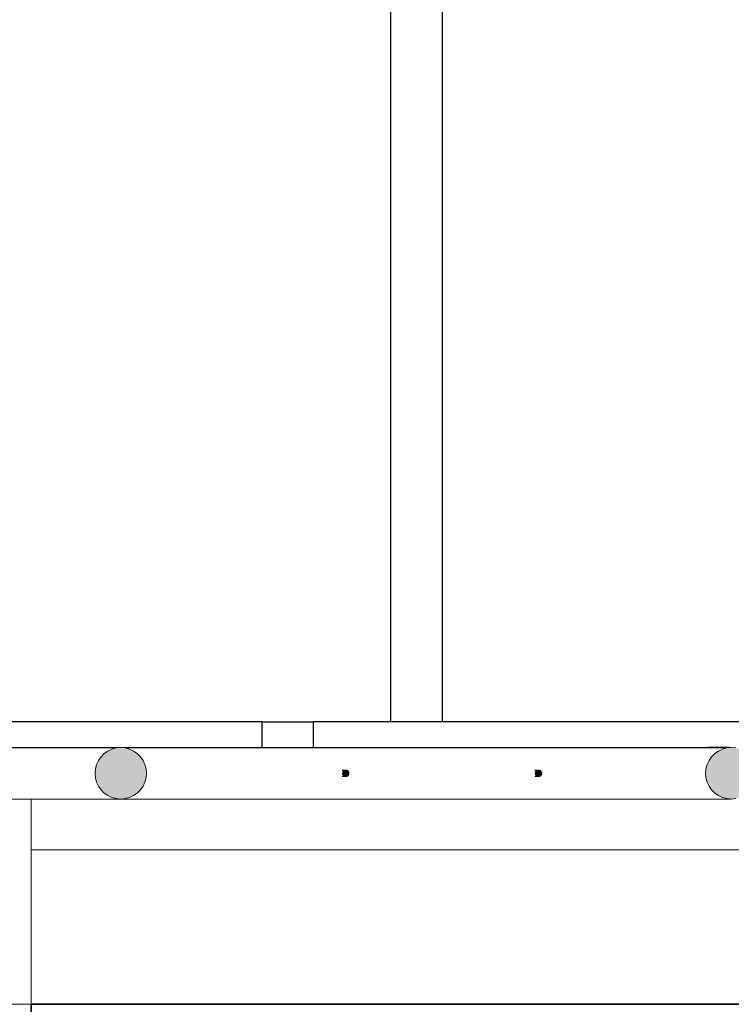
# Model space of a CAD drawing. Header units: millimetres. Extents: x -8078 to 241103, y -4319 to 602442.
# Tile 32 of 148: x 37901 to 38455, y 261512 to 262277. Entities that reach past the tile are written whole.
import ezdxf

# ---------------------------------------------------------------- set-up
doc = ezdxf.new("R2010")
doc.units = ezdxf.units.MM
doc.header["$MEASUREMENT"] = 0
doc.set_wipeout_variables(frame=1)
doc.linetypes.add('Wipeout_Contour', pattern=[1000, 0, -1000])
for name, color, linetype in [('#podkład', 252, 'Continuous'), ('- A - ocieplenie', 7, 'Continuous'), ('Konstrukcja - Stropy', 7, 'Continuous')]:
    doc.layers.add(name, color=color, linetype=linetype)

# ---------------------------------------------------------------- blocks, each defined once
blk = doc.blocks.new('qqe433333')
at = {"color": 252, "linetype": 'Wipeout_Contour', "lineweight": 0, "ltscale": 1875116.039601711}
blk.add_wipeout([(-800.89, 683189.1), (-800.89, 684389.1), (-1162.6, 684389.1), (-1162.6, 683189.1)], dxfattribs=at)
at = {"color": 252, "linetype": 'Wipeout_Contour', "lineweight": 0, "ltscale": 1875453.533210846}
blk.add_wipeout([(-1240.66, 683151.6), (-1241.09, 683151.57), (-1238.25, 683151.57), (-1237.82, 683151.6)], dxfattribs=at)
at = {"color": 252, "linetype": 'Wipeout_Contour', "lineweight": 0, "ltscale": 1874873.689561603}
blk.add_wipeout([(-1091.09, 683151.57), (-1088.25, 683151.57), (-1087.82, 683151.6), (-1090.66, 683151.6)], dxfattribs=at)
at = {"color": 252, "linetype": 'Wipeout_Contour', "lineweight": 0, "ltscale": 1876675.031358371}
blk.add_wipeout([(-1482.6, 682969.49), (-1482.6, 683129.1), (-1682.6, 683129.1), (-1682.6, 682969.49)], dxfattribs=at).dxf.layer = 'Konstrukcja - Stropy'
at = {"color": 252, "linetype": 'Wipeout_Contour', "lineweight": 0, "ltscale": 1874953.685618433}
blk.add_wipeout([(-802.6, 682969.49), (-802.6, 683089.49), (-1482.6, 683089.49), (-1482.6, 682969.49)], dxfattribs=at).dxf.layer = '- A - ocieplenie'
at = {"color": 252, "linetype": 'Wipeout_Contour', "lineweight": 0, "ltscale": 1874873.41315544}
blk.add_wipeout([(-1262.92, 683169.1), (-901.21, 683169.1), (-901.21, 683189.1), (-1262.92, 683189.1)], dxfattribs=at)
at = {"color": 252, "linetype": 'Wipeout_Contour', "lineweight": 0, "ltscale": 1875455.108311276}
blk.add_wipeout([(-1241.52, 683151.45), (-1238.68, 683151.45), (-1238.25, 683151.57), (-1241.09, 683151.57)], dxfattribs=at)
at = {"color": 252, "linetype": 'Wipeout_Contour', "lineweight": 0, "ltscale": 1874875.264395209}
blk.add_wipeout([(-1091.52, 683151.45), (-1088.68, 683151.45), (-1088.25, 683151.57), (-1091.09, 683151.57)], dxfattribs=at)
at = {"layer": '- A - ocieplenie', "color": 252, "linetype": 'Continuous', "lineweight": 20, "ltscale": 100}
blk.add_line((-1482.6, 683089.49), (-802.6, 683089.49), dxfattribs=at)
at = {"layer": '- A - ocieplenie', "color": 252, "linetype": 'Continuous', "lineweight": 35, "ltscale": 100}
for q in [(-1482.6, 682769.49), (-802.6, 682969.49)]:
    blk.add_line((-1482.6, 682969.49), q, dxfattribs=at)
at = {"layer": 'Konstrukcja - Stropy', "color": 252, "linetype": 'Continuous', "lineweight": 13, "ltscale": 100}
blk.add_line((-1682.6, 682969.49), (-1482.6, 682969.49), dxfattribs=at)
at = {"color": 252, "linetype": 'Wipeout_Contour', "lineweight": 0, "ltscale": 1876858.275896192}
blk.add_wipeout([(-1662.6, 683189.1), (-1202.6, 683189.1), (-1202.6, 684389.1), (-1662.6, 684389.1)], dxfattribs=at)
at = {"color": 252, "linetype": 'Wipeout_Contour', "lineweight": 0, "ltscale": 1874317.746065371}
blk.add_wipeout([(-944.2, 683168.8), (-941.29, 683168.8), (-937.82, 683169.1), (-940.74, 683169.1)], dxfattribs=at)
at = {"color": 252, "linetype": 'Wipeout_Contour', "lineweight": 0, "ltscale": 1875456.532539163}
blk.add_wipeout([(-1241.91, 683151.27), (-1239.07, 683151.27), (-1238.68, 683151.45), (-1241.52, 683151.45)], dxfattribs=at)
at = {"color": 252, "linetype": 'Wipeout_Contour', "lineweight": 0, "ltscale": 1874876.688541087}
blk.add_wipeout([(-1091.91, 683151.27), (-1089.07, 683151.27), (-1088.68, 683151.45), (-1091.52, 683151.45)], dxfattribs=at)
at = {"color": 252, "linetype": 'Wipeout_Contour', "lineweight": 0, "ltscale": 1875892.173534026}
blk.add_wipeout([(-1202.6, 683189.1), (-1162.6, 683189.1), (-1162.6, 684389.1), (-1202.6, 684389.1)], dxfattribs=at)
at = {"color": 252, "linetype": 'Wipeout_Contour', "lineweight": 0, "ltscale": 1876616.260045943}
blk.add_wipeout([(-1302.92, 683169.1), (-1302.92, 683189.1), (-1762.92, 683189.1), (-1762.92, 683169.1)], dxfattribs=at)
at = {"color": 252, "linetype": 'Wipeout_Contour', "lineweight": 0, "ltscale": 1874330.318355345}
blk.add_wipeout([(-947.56, 683167.9), (-944.66, 683167.9), (-941.29, 683168.8), (-944.2, 683168.8)], dxfattribs=at)
at = {"color": 252, "linetype": 'Wipeout_Contour', "lineweight": 0, "ltscale": 1875457.762614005}
blk.add_wipeout([(-1242.27, 683151.02), (-1239.43, 683151.02), (-1239.07, 683151.27), (-1241.91, 683151.27)], dxfattribs=at)
at = {"color": 252, "linetype": 'Wipeout_Contour', "lineweight": 0, "ltscale": 1874877.918515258}
blk.add_wipeout([(-1092.27, 683151.02), (-1089.43, 683151.02), (-1089.07, 683151.27), (-1091.91, 683151.27)], dxfattribs=at)
at = {"color": 252, "linetype": 'Continuous', "lineweight": 25, "ltscale": 100}
for p, q in [((-1202.6, 683189.1), (-1202.6, 684389.1)), ((-1162.6, 683189.1), (-1162.6, 684389.1))]:
    blk.add_line(p, q, dxfattribs=at)
at = {"color": 252, "linetype": 'Wipeout_Contour', "lineweight": 0, "ltscale": 1875649.819361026}
blk.add_wipeout([(-1302.92, 683189.1), (-1302.92, 683169.1), (-1262.92, 683169.1), (-1262.92, 683189.1)], dxfattribs=at)
at = {"color": 252, "linetype": 'Wipeout_Contour', "lineweight": 0, "ltscale": 1876153.904538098}
blk.add_wipeout([(-1419.2, 683168.8), (-1416.29, 683168.8), (-1412.82, 683169.1), (-1415.74, 683169.1)], dxfattribs=at)
at = {"color": 252, "linetype": 'Wipeout_Contour', "lineweight": 0, "ltscale": 1874341.684751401}
blk.add_wipeout([(-950.7, 683166.42), (-947.82, 683166.42), (-944.66, 683167.9), (-947.56, 683167.9)], dxfattribs=at)
at = {"color": 252, "linetype": 'Wipeout_Contour', "lineweight": 0, "ltscale": 1875458.761147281}
blk.add_wipeout([(-1242.27, 683151.02), (-1242.58, 683150.71), (-1239.74, 683150.71), (-1239.43, 683151.02)], dxfattribs=at)
at = {"color": 252, "linetype": 'Wipeout_Contour', "lineweight": 0, "ltscale": 1874878.916931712}
blk.add_wipeout([(-1092.58, 683150.71), (-1089.74, 683150.71), (-1089.43, 683151.02), (-1092.27, 683151.02)], dxfattribs=at)
at = {"color": 252, "linetype": 'Continuous', "lineweight": 25, "ltscale": 100}
for p, q in [((-1302.92, 683189.1), (-1762.92, 683189.1)), ((-1302.92, 683189.1), (-1262.92, 683189.1)), ((-901.21, 683189.1), (-1262.92, 683189.1))]:
    blk.add_line(p, q, dxfattribs=at)
at = {"color": 252, "linetype": 'Wipeout_Contour', "lineweight": 0, "ltscale": 1876166.478356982}
blk.add_wipeout([(-1419.66, 683167.9), (-1416.29, 683168.8), (-1419.2, 683168.8), (-1422.56, 683167.9)], dxfattribs=at)
at = {"color": 252, "linetype": 'Wipeout_Contour', "lineweight": 0, "ltscale": 1874351.499899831}
blk.add_wipeout([(-953.55, 683164.42), (-950.68, 683164.42), (-947.82, 683166.42), (-950.7, 683166.42)], dxfattribs=at)
at = {"color": 252, "linetype": 'Wipeout_Contour', "lineweight": 0, "ltscale": 1875459.497793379}
blk.add_wipeout([(-1242.83, 683150.35), (-1239.99, 683150.35), (-1239.74, 683150.71), (-1242.58, 683150.71)], dxfattribs=at)
at = {"color": 252, "linetype": 'Wipeout_Contour', "lineweight": 0, "ltscale": 1874879.653448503}
blk.add_wipeout([(-1092.83, 683150.35), (-1089.99, 683150.35), (-1089.74, 683150.71), (-1092.58, 683150.71)], dxfattribs=at)
at = {"color": 252, "linetype": 'Wipeout_Contour', "lineweight": 0, "ltscale": 1876177.846814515}
blk.add_wipeout([(-1425.7, 683166.42), (-1422.82, 683166.42), (-1419.66, 683167.9), (-1422.56, 683167.9)], dxfattribs=at)
at = {"color": 252, "linetype": 'Wipeout_Contour', "lineweight": 0, "ltscale": 1874359.465596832}
blk.add_wipeout([(-956, 683161.96), (-953.14, 683161.96), (-950.68, 683164.42), (-953.55, 683164.42)], dxfattribs=at)
at = {"color": 252, "linetype": 'Wipeout_Contour', "lineweight": 0, "ltscale": 1875459.95017032}
blk.add_wipeout([(-1243.01, 683149.96), (-1240.17, 683149.96), (-1239.99, 683150.35), (-1242.83, 683150.35)], dxfattribs=at)
at = {"color": 252, "linetype": 'Wipeout_Contour', "lineweight": 0, "ltscale": 1874880.105687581}
blk.add_wipeout([(-1093.01, 683149.96), (-1090.17, 683149.96), (-1089.99, 683150.35), (-1092.83, 683150.35)], dxfattribs=at)
at = {"color": 252, "linetype": 'Wipeout_Contour', "lineweight": 0, "ltscale": 1876187.664517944}
blk.add_wipeout([(-1428.55, 683164.42), (-1425.68, 683164.42), (-1422.82, 683166.42), (-1425.7, 683166.42)], dxfattribs=at)
at = {"color": 252, "linetype": 'Wipeout_Contour', "lineweight": 0, "ltscale": 1874365.339814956}
blk.add_wipeout([(-957.99, 683159.1), (-955.14, 683159.1), (-953.14, 683161.96), (-956, 683161.96)], dxfattribs=at)
at = {"color": 252, "linetype": 'Wipeout_Contour', "lineweight": 0, "ltscale": 1875460.104532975}
blk.add_wipeout([(-1243.12, 683149.54), (-1240.28, 683149.54), (-1240.17, 683149.96), (-1243.01, 683149.96)], dxfattribs=at)
at = {"color": 252, "linetype": 'Wipeout_Contour', "lineweight": 0, "ltscale": 1874880.259908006}
blk.add_wipeout([(-1093.12, 683149.54), (-1090.28, 683149.54), (-1090.17, 683149.96), (-1093.01, 683149.96)], dxfattribs=at)
at = {"color": 252, "linetype": 'Wipeout_Contour', "lineweight": 0, "ltscale": 1876195.633177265}
blk.add_wipeout([(-1431, 683161.96), (-1428.14, 683161.96), (-1425.68, 683164.42), (-1428.55, 683164.42)], dxfattribs=at)
at = {"color": 252, "linetype": 'Wipeout_Contour', "lineweight": 0, "ltscale": 1874368.944051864}
blk.add_wipeout([(-959.46, 683155.94), (-956.61, 683155.94), (-955.14, 683159.1), (-957.99, 683159.1)], dxfattribs=at)
at = {"color": 252, "linetype": 'Wipeout_Contour', "lineweight": 0, "ltscale": 1875459.956191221}
blk.add_wipeout([(-1243.16, 683149.1), (-1240.32, 683149.1), (-1240.28, 683149.54), (-1243.12, 683149.54)], dxfattribs=at)
at = {"color": 252, "linetype": 'Wipeout_Contour', "lineweight": 0, "ltscale": 1874880.111423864}
blk.add_wipeout([(-1093.12, 683149.54), (-1093.16, 683149.1), (-1090.32, 683149.1), (-1090.28, 683149.54)], dxfattribs=at)
at = {"color": 252, "linetype": 'Wipeout_Contour', "lineweight": 0, "ltscale": 1876201.510662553}
blk.add_wipeout([(-1432.99, 683159.1), (-1430.14, 683159.1), (-1428.14, 683161.96), (-1431, 683161.96)], dxfattribs=at)
at = {"color": 252, "linetype": 'Wipeout_Contour', "lineweight": 0, "ltscale": 1874370.168768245}
blk.add_wipeout([(-960.36, 683152.58), (-957.52, 683152.58), (-956.61, 683155.94), (-959.46, 683155.94)], dxfattribs=at)
at = {"color": 252, "linetype": 'Wipeout_Contour', "lineweight": 0, "ltscale": 1875459.509988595}
blk.add_wipeout([(-1243.12, 683148.67), (-1240.28, 683148.67), (-1240.32, 683149.1), (-1243.16, 683149.1)], dxfattribs=at)
at = {"color": 252, "linetype": 'Wipeout_Contour', "lineweight": 0, "ltscale": 1874879.665062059}
blk.add_wipeout([(-1090.28, 683148.67), (-1090.32, 683149.1), (-1093.16, 683149.1), (-1093.12, 683148.67)], dxfattribs=at)
at = {"color": 252, "linetype": 'Wipeout_Contour', "lineweight": 0, "ltscale": 1876205.11839667}
blk.add_wipeout([(-1434.46, 683155.94), (-1431.61, 683155.94), (-1430.14, 683159.1), (-1432.99, 683159.1)], dxfattribs=at)
at = {"color": 252, "linetype": 'Wipeout_Contour', "lineweight": 0, "ltscale": 1874368.976681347}
blk.add_wipeout([(-960.36, 683152.58), (-960.66, 683149.1), (-957.82, 683149.1), (-957.52, 683152.58)], dxfattribs=at)
at = {"color": 252, "linetype": 'Wipeout_Contour', "lineweight": 0, "ltscale": 1875458.779435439}
blk.add_wipeout([(-1243.01, 683148.25), (-1240.17, 683148.25), (-1240.28, 683148.67), (-1243.12, 683148.67)], dxfattribs=at)
at = {"color": 252, "linetype": 'Wipeout_Contour', "lineweight": 0, "ltscale": 1874878.934400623}
blk.add_wipeout([(-1093.01, 683148.25), (-1090.17, 683148.25), (-1090.28, 683148.67), (-1093.12, 683148.67)], dxfattribs=at)
at = {"color": 252, "linetype": 'Wipeout_Contour', "lineweight": 0, "ltscale": 1876206.346716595}
blk.add_wipeout([(-1435.36, 683152.58), (-1432.52, 683152.58), (-1431.61, 683155.94), (-1434.46, 683155.94)], dxfattribs=at)
at = {"color": 252, "linetype": 'Wipeout_Contour', "lineweight": 0, "ltscale": 1875457.78640016}
blk.add_wipeout([(-1242.83, 683147.85), (-1239.99, 683147.85), (-1240.17, 683148.25), (-1243.01, 683148.25)], dxfattribs=at)
at = {"color": 252, "linetype": 'Wipeout_Contour', "lineweight": 0, "ltscale": 1874877.94124722}
blk.add_wipeout([(-1093.01, 683148.25), (-1092.83, 683147.85), (-1089.99, 683147.85), (-1090.17, 683148.25)], dxfattribs=at)
at = {"color": 252, "linetype": 'Wipeout_Contour', "lineweight": 0, "ltscale": 1874365.404749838}
blk.add_wipeout([(-960.36, 683145.63), (-957.52, 683145.63), (-957.82, 683149.1), (-960.66, 683149.1)], dxfattribs=at)
at = {"color": 252, "linetype": 'Wipeout_Contour', "lineweight": 0, "ltscale": 1876205.158217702}
blk.add_wipeout([(-1435.66, 683149.1), (-1432.82, 683149.1), (-1432.52, 683152.58), (-1435.36, 683152.58)], dxfattribs=at)
at = {"color": 252, "linetype": 'Wipeout_Contour', "lineweight": 0, "ltscale": 1875456.561124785}
blk.add_wipeout([(-1242.58, 683147.5), (-1239.74, 683147.5), (-1239.99, 683147.85), (-1242.83, 683147.85)], dxfattribs=at)
at = {"color": 252, "linetype": 'Wipeout_Contour', "lineweight": 0, "ltscale": 1874876.715871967}
blk.add_wipeout([(-1089.74, 683147.5), (-1089.99, 683147.85), (-1092.83, 683147.85), (-1092.58, 683147.5)], dxfattribs=at)
at = {"color": 252, "linetype": 'Wipeout_Contour', "lineweight": 0, "ltscale": 1874359.561550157}
blk.add_wipeout([(-959.46, 683142.26), (-956.61, 683142.26), (-957.52, 683145.63), (-960.36, 683145.63)], dxfattribs=at)
at = {"color": 252, "linetype": 'Wipeout_Contour', "lineweight": 0, "ltscale": 1876201.589803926}
blk.add_wipeout([(-1435.36, 683145.63), (-1432.52, 683145.63), (-1432.82, 683149.1), (-1435.66, 683149.1)], dxfattribs=at)
at = {"color": 252, "linetype": 'Wipeout_Contour', "lineweight": 0, "ltscale": 1875455.140843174}
blk.add_wipeout([(-1242.58, 683147.5), (-1242.27, 683147.19), (-1239.43, 683147.19), (-1239.74, 683147.5)], dxfattribs=at)
at = {"color": 252, "linetype": 'Wipeout_Contour', "lineweight": 0, "ltscale": 1874875.295507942}
blk.add_wipeout([(-1092.58, 683147.5), (-1092.27, 683147.19), (-1089.43, 683147.19), (-1089.74, 683147.5)], dxfattribs=at)
at = {"color": 252, "linetype": 'Wipeout_Contour', "lineweight": 0, "ltscale": 1874351.623790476}
blk.add_wipeout([(-959.46, 683142.26), (-957.99, 683139.1), (-955.14, 683139.1), (-956.61, 683142.26)], dxfattribs=at)
at = {"color": 252, "linetype": 'Wipeout_Contour', "lineweight": 0, "ltscale": 1876195.74988223}
blk.add_wipeout([(-1434.46, 683142.26), (-1431.61, 683142.26), (-1432.52, 683145.63), (-1435.36, 683145.63)], dxfattribs=at)
at = {"color": 252, "linetype": 'Wipeout_Contour', "lineweight": 0, "ltscale": 1875453.568625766}
blk.add_wipeout([(-1242.27, 683147.19), (-1241.91, 683146.94), (-1239.07, 683146.94), (-1239.43, 683147.19)], dxfattribs=at)
at = {"color": 252, "linetype": 'Wipeout_Contour', "lineweight": 0, "ltscale": 1874873.723233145}
blk.add_wipeout([(-1091.91, 683146.94), (-1089.07, 683146.94), (-1089.43, 683147.19), (-1092.27, 683147.19)], dxfattribs=at)
at = {"color": 252, "linetype": 'Wipeout_Contour', "lineweight": 0, "ltscale": 1874341.832713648}
blk.add_wipeout([(-956, 683136.25), (-953.14, 683136.25), (-955.14, 683139.1), (-957.99, 683139.1)], dxfattribs=at)
at = {"color": 252, "linetype": 'Wipeout_Contour', "lineweight": 0, "ltscale": 1875451.892316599}
blk.add_wipeout([(-1241.52, 683146.75), (-1238.68, 683146.75), (-1239.07, 683146.94), (-1241.91, 683146.94)], dxfattribs=at)
at = {"color": 252, "linetype": 'Wipeout_Contour', "lineweight": 0, "ltscale": 1874872.046883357}
blk.add_wipeout([(-1091.52, 683146.75), (-1088.68, 683146.75), (-1089.07, 683146.94), (-1091.91, 683146.94)], dxfattribs=at)
at = {"color": 252, "linetype": 'Wipeout_Contour', "lineweight": 0, "ltscale": 1876187.815082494}
blk.add_wipeout([(-1432.99, 683139.1), (-1430.14, 683139.1), (-1431.61, 683142.26), (-1434.46, 683142.26)], dxfattribs=at)
at = {"color": 252, "linetype": 'Wipeout_Contour', "lineweight": 0, "ltscale": 1874330.485844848}
blk.add_wipeout([(-953.55, 683133.78), (-950.68, 683133.78), (-953.14, 683136.25), (-956, 683136.25)], dxfattribs=at)
at = {"color": 252, "linetype": 'Wipeout_Contour', "lineweight": 0, "ltscale": 1875450.162818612}
blk.add_wipeout([(-1241.09, 683146.64), (-1238.25, 683146.64), (-1238.68, 683146.75), (-1241.52, 683146.75)], dxfattribs=at)
at = {"color": 252, "linetype": 'Wipeout_Contour', "lineweight": 0, "ltscale": 1874870.317372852}
blk.add_wipeout([(-1091.09, 683146.64), (-1088.25, 683146.64), (-1088.68, 683146.75), (-1091.52, 683146.75)], dxfattribs=at)
at = {"color": 252, "linetype": 'Wipeout_Contour', "lineweight": 0, "ltscale": 1876178.026568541}
blk.add_wipeout([(-1431, 683136.25), (-1428.14, 683136.25), (-1430.14, 683139.1), (-1432.99, 683139.1)], dxfattribs=at)
at = {"color": 252, "linetype": 'Wipeout_Contour', "lineweight": 0, "ltscale": 1874317.927946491}
blk.add_wipeout([(-950.7, 683131.78), (-947.82, 683131.78), (-950.68, 683133.78), (-953.55, 683133.78)], dxfattribs=at)
at = {"color": 252, "linetype": 'Wipeout_Contour', "lineweight": 0, "ltscale": 1875448.432689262}
blk.add_wipeout([(-1241.09, 683146.64), (-1240.66, 683146.6), (-1237.82, 683146.6), (-1238.25, 683146.64)], dxfattribs=at)
at = {"color": 252, "linetype": 'Wipeout_Contour', "lineweight": 0, "ltscale": 1874868.587255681}
blk.add_wipeout([(-1091.09, 683146.64), (-1090.66, 683146.6), (-1087.82, 683146.6), (-1088.25, 683146.64)], dxfattribs=at)
at = {"color": 252, "linetype": 'Wipeout_Contour', "lineweight": 0, "ltscale": 1876166.681778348}
blk.add_wipeout([(-1428.55, 683133.78), (-1425.68, 683133.78), (-1428.14, 683136.25), (-1431, 683136.25)], dxfattribs=at)
at = {"color": 252, "linetype": 'Wipeout_Contour', "lineweight": 0, "ltscale": 1874304.540594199}
blk.add_wipeout([(-947.56, 683130.31), (-944.66, 683130.31), (-947.82, 683131.78), (-950.7, 683131.78)], dxfattribs=at)
at = {"linetype": 'Continuous', "lineweight": 0}
for points in [[(-1237.82, 683146.6), (-1237.39, 683146.64), (-1236.96, 683146.75), (-1236.57, 683146.94), (-1236.21, 683147.19), (-1235.9, 683147.5), (-1235.65, 683147.85), (-1235.47, 683148.25), (-1235.36, 683148.67), (-1235.32, 683149.1), (-1235.36, 683149.54), (-1235.47, 683149.96), (-1235.65, 683150.35), (-1235.9, 683150.71), (-1236.21, 683151.02), (-1236.57, 683151.27), (-1236.96, 683151.45), (-1237.39, 683151.57), (-1237.82, 683151.6), (-1238.25, 683151.57), (-1238.68, 683151.45), (-1239.07, 683151.27), (-1239.43, 683151.02), (-1239.74, 683150.71), (-1239.99, 683150.35), (-1240.17, 683149.96), (-1240.28, 683149.54), (-1240.32, 683149.1), (-1240.28, 683148.67), (-1240.17, 683148.25), (-1239.99, 683147.85), (-1239.74, 683147.5), (-1239.43, 683147.19), (-1239.07, 683146.94), (-1238.68, 683146.75), (-1238.25, 683146.64)], [(-1087.82, 683146.6), (-1087.39, 683146.64), (-1086.96, 683146.75), (-1086.57, 683146.94), (-1086.21, 683147.19), (-1085.9, 683147.5), (-1085.65, 683147.85), (-1085.47, 683148.25), (-1085.36, 683148.67), (-1085.32, 683149.1), (-1085.36, 683149.54), (-1085.47, 683149.96), (-1085.65, 683150.35), (-1085.9, 683150.71), (-1086.21, 683151.02), (-1086.57, 683151.27), (-1086.96, 683151.45), (-1087.39, 683151.57), (-1087.82, 683151.6), (-1088.25, 683151.57), (-1088.68, 683151.45), (-1089.07, 683151.27), (-1089.43, 683151.02), (-1089.74, 683150.71), (-1089.99, 683150.35), (-1090.17, 683149.96), (-1090.28, 683149.54), (-1090.32, 683149.1), (-1090.28, 683148.67), (-1090.17, 683148.25), (-1089.99, 683147.85), (-1089.74, 683147.5), (-1089.43, 683147.19), (-1089.07, 683146.94), (-1088.68, 683146.75), (-1088.25, 683146.64)]]:
    blk.add_hatch(color=252, dxfattribs=at).paths.add_polyline_path(points)
at = {"color": 252, "linetype": 'Wipeout_Contour', "lineweight": 0, "ltscale": 1876154.125420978}
blk.add_wipeout([(-1425.7, 683131.78), (-1422.82, 683131.78), (-1425.68, 683133.78), (-1428.55, 683133.78)], dxfattribs=at)
at = {"color": 252, "linetype": 'Wipeout_Contour', "lineweight": 0, "ltscale": 1874290.73054946}
blk.add_wipeout([(-944.2, 683129.41), (-941.29, 683129.41), (-944.66, 683130.31), (-947.56, 683130.31)], dxfattribs=at)
at = {"color": 252, "linetype": 'Wipeout_Contour', "lineweight": 0, "ltscale": 1876140.739015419}
blk.add_wipeout([(-1422.56, 683130.31), (-1419.66, 683130.31), (-1422.82, 683131.78), (-1425.7, 683131.78)], dxfattribs=at)
at = {"color": 252, "linetype": 'Wipeout_Contour', "lineweight": 0, "ltscale": 1874276.917426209}
blk.add_wipeout([(-940.74, 683129.1), (-937.82, 683129.1), (-941.29, 683129.41), (-944.2, 683129.41)], dxfattribs=at)
at = {"linetype": 'Continuous', "lineweight": 0}
blk.add_hatch(color=252, dxfattribs=at).paths.add_polyline_path([(-937.82, 683129.1), (-934.35, 683129.41), (-930.98, 683130.31), (-927.82, 683131.78), (-924.96, 683133.78), (-922.5, 683136.25), (-920.5, 683139.1), (-919.03, 683142.26), (-918.12, 683145.63), (-917.82, 683149.1), (-918.12, 683152.58), (-919.03, 683155.94), (-920.5, 683159.1), (-922.5, 683161.96), (-924.96, 683164.42), (-927.82, 683166.42), (-930.98, 683167.9), (-934.35, 683168.8), (-937.82, 683169.1), (-941.29, 683168.8), (-944.66, 683167.9), (-947.82, 683166.42), (-950.68, 683164.42), (-953.14, 683161.96), (-955.14, 683159.1), (-956.61, 683155.94), (-957.52, 683152.58), (-957.82, 683149.1), (-957.52, 683145.63), (-956.61, 683142.26), (-955.14, 683139.1), (-953.14, 683136.25), (-950.68, 683133.78), (-947.82, 683131.78), (-944.66, 683130.31), (-941.29, 683129.41)])
at = {"color": 252, "linetype": 'Wipeout_Contour', "lineweight": 0, "ltscale": 1876126.92929626}
blk.add_wipeout([(-1422.56, 683130.31), (-1419.2, 683129.41), (-1416.29, 683129.41), (-1419.66, 683130.31)], dxfattribs=at)
at = {"color": 252, "linetype": 'Wipeout_Contour', "lineweight": 0, "ltscale": 1874017.745970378}
blk.add_wipeout([(-790.73, 683168.8), (-790.74, 683169.1), (-937.82, 683169.1), (-934.35, 683168.8)], dxfattribs=at)
at = {"color": 252, "linetype": 'Wipeout_Contour', "lineweight": 0, "ltscale": 1876113.115856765}
blk.add_wipeout([(-1415.74, 683129.1), (-1412.82, 683129.1), (-1416.29, 683129.41), (-1419.2, 683129.41)], dxfattribs=at)
at = {"linetype": 'Continuous', "lineweight": 0}
blk.add_hatch(color=252, dxfattribs=at).paths.add_polyline_path([(-1412.82, 683129.1), (-1409.35, 683129.41), (-1405.98, 683130.31), (-1402.82, 683131.78), (-1399.96, 683133.78), (-1397.5, 683136.25), (-1395.5, 683139.1), (-1394.03, 683142.26), (-1393.12, 683145.63), (-1392.82, 683149.1), (-1393.12, 683152.58), (-1394.03, 683155.94), (-1395.5, 683159.1), (-1397.5, 683161.96), (-1399.96, 683164.42), (-1402.82, 683166.42), (-1405.98, 683167.9), (-1409.35, 683168.8), (-1412.82, 683169.1), (-1416.29, 683168.8), (-1419.66, 683167.9), (-1422.82, 683166.42), (-1425.68, 683164.42), (-1428.14, 683161.96), (-1430.14, 683159.1), (-1431.61, 683155.94), (-1432.52, 683152.58), (-1432.82, 683149.1), (-1432.52, 683145.63), (-1431.61, 683142.26), (-1430.14, 683139.1), (-1428.14, 683136.25), (-1425.68, 683133.78), (-1422.82, 683131.78), (-1419.66, 683130.31), (-1416.29, 683129.41)])
at = {"color": 252, "linetype": 'Wipeout_Contour', "lineweight": 0, "ltscale": 1875188.300963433}
blk.add_wipeout([(-1409.35, 683129.41), (-1412.82, 683129.1), (-940.74, 683129.1), (-944.2, 683129.41)], dxfattribs=at)
at = {"color": 252, "linetype": 'Wipeout_Contour', "lineweight": 0, "ltscale": 1876985.901354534}
blk.add_wipeout([(-1867.82, 683129.1), (-1415.74, 683129.1), (-1419.2, 683129.41), (-1864.35, 683129.41)], dxfattribs=at)
at = {"color": 252, "linetype": 'Wipeout_Contour', "lineweight": 0, "ltscale": 1875188.892295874}
blk.add_wipeout([(-1405.98, 683130.31), (-1409.35, 683129.41), (-944.2, 683129.41), (-947.56, 683130.31)], dxfattribs=at)
at = {"color": 252, "linetype": 'Wipeout_Contour', "lineweight": 0, "ltscale": 1873976.910789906}
blk.add_wipeout([(-937.82, 683129.1), (-790.74, 683129.1), (-790.73, 683129.41), (-934.35, 683129.41)], dxfattribs=at)
at = {"color": 252, "linetype": 'Continuous', "lineweight": 13, "ltscale": 100}
blk.add_line((-940.74, 683129.1), (-937.82, 683129.1), dxfattribs=at)
at = {"color": 252, "linetype": 'Wipeout_Contour', "lineweight": 0, "ltscale": 1876986.492067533}
blk.add_wipeout([(-1864.35, 683129.41), (-1419.2, 683129.41), (-1422.56, 683130.31), (-1860.98, 683130.31)], dxfattribs=at)
at = {"color": 252, "linetype": 'Wipeout_Contour', "lineweight": 0, "ltscale": 1875190.086018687}
blk.add_wipeout([(-1405.98, 683130.31), (-947.56, 683130.31), (-950.7, 683131.78), (-1402.82, 683131.78)], dxfattribs=at)
at = {"color": 252, "linetype": 'Continuous', "lineweight": 13, "ltscale": 100}
blk.add_line((-1415.74, 683129.1), (-1412.82, 683129.1), dxfattribs=at)
at = {"color": 252, "linetype": 'Wipeout_Contour', "lineweight": 0, "ltscale": 1876987.684653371}
blk.add_wipeout([(-1422.56, 683130.31), (-1425.7, 683131.78), (-1857.82, 683131.78), (-1860.98, 683130.31)], dxfattribs=at)
at = {"color": 252, "linetype": 'Wipeout_Contour', "lineweight": 0, "ltscale": 1875191.845851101}
blk.add_wipeout([(-950.7, 683131.78), (-953.55, 683133.78), (-1399.96, 683133.78), (-1402.82, 683131.78)], dxfattribs=at)
at = {"color": 252, "linetype": 'Continuous', "lineweight": 13, "ltscale": 100}
blk.add_line((-940.74, 683129.1), (-1412.82, 683129.1), dxfattribs=at)
at = {"color": 252, "linetype": 'Wipeout_Contour', "lineweight": 0, "ltscale": 1876989.442802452}
blk.add_wipeout([(-1857.82, 683131.78), (-1425.7, 683131.78), (-1428.55, 683133.78), (-1854.96, 683133.78)], dxfattribs=at)
at = {"color": 252, "linetype": 'Wipeout_Contour', "lineweight": 0, "ltscale": 1875194.118313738}
blk.add_wipeout([(-1399.96, 683133.78), (-953.55, 683133.78), (-956, 683136.25), (-1397.5, 683136.25)], dxfattribs=at)
at = {"color": 252, "linetype": 'Continuous', "lineweight": 13, "ltscale": 100}
blk.add_line((-1415.74, 683129.1), (-1867.82, 683129.1), dxfattribs=at)
at = {"layer": 'Konstrukcja - Stropy', "color": 252, "linetype": 'Continuous', "lineweight": 13, "ltscale": 100}
blk.add_line((-1482.6, 682969.49), (-1482.6, 683129.1), dxfattribs=at)
at = {"color": 252, "linetype": 'Wipeout_Contour', "lineweight": 0, "ltscale": 1875196.834466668}
blk.add_wipeout([(-1395.5, 683139.1), (-1397.5, 683136.25), (-956, 683136.25), (-957.99, 683139.1)], dxfattribs=at)
at = {"color": 252, "linetype": 'Wipeout_Contour', "lineweight": 0, "ltscale": 1876991.71309708}
blk.add_wipeout([(-1852.5, 683136.25), (-1854.96, 683133.78), (-1428.55, 683133.78), (-1431, 683136.25)], dxfattribs=at)
at = {"color": 252, "linetype": 'Wipeout_Contour', "lineweight": 0, "ltscale": 1876994.426625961}
blk.add_wipeout([(-1431, 683136.25), (-1432.99, 683139.1), (-1850.5, 683139.1), (-1852.5, 683136.25)], dxfattribs=at)
at = {"color": 252, "linetype": 'Wipeout_Contour', "lineweight": 0, "ltscale": 1875199.911756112}
blk.add_wipeout([(-1394.03, 683142.26), (-1395.5, 683139.1), (-957.99, 683139.1), (-959.46, 683142.26)], dxfattribs=at)
at = {"color": 252, "linetype": 'Wipeout_Contour', "lineweight": 0, "ltscale": 1875203.25662026}
blk.add_wipeout([(-1394.03, 683142.26), (-959.46, 683142.26), (-960.36, 683145.63), (-1393.12, 683145.63)], dxfattribs=at)
at = {"color": 252, "linetype": 'Wipeout_Contour', "lineweight": 0, "ltscale": 1876997.500934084}
blk.add_wipeout([(-1849.03, 683142.26), (-1850.5, 683139.1), (-1432.99, 683139.1), (-1434.46, 683142.26)], dxfattribs=at)
at = {"color": 252, "linetype": 'Wipeout_Contour', "lineweight": 0, "ltscale": 1877000.842616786}
blk.add_wipeout([(-1849.03, 683142.26), (-1434.46, 683142.26), (-1435.36, 683145.63), (-1848.12, 683145.63)], dxfattribs=at)
at = {"color": 252, "linetype": 'Wipeout_Contour', "lineweight": 0, "ltscale": 20626791.34488181}
blk.add_wipeout([(-1393.12, 683145.63), (-960.36, 683145.63), (-960.66, 683149.1), (-1085.32, 683149.1), (-1085.36, 683148.67), (-1085.47, 683148.25), (-1085.65, 683147.85), (-1085.9, 683147.5), (-1086.21, 683147.19), (-1086.57, 683146.94), (-1086.96, 683146.75), (-1087.39, 683146.64), (-1087.82, 683146.6), (-1090.66, 683146.6), (-1091.09, 683146.64), (-1091.52, 683146.75), (-1091.91, 683146.94), (-1092.27, 683147.19), (-1092.58, 683147.5), (-1092.83, 683147.85), (-1093.01, 683148.25), (-1093.12, 683148.67), (-1093.16, 683149.1), (-1235.32, 683149.1), (-1235.36, 683148.67), (-1235.47, 683148.25), (-1235.65, 683147.85), (-1235.9, 683147.5), (-1236.21, 683147.19), (-1236.57, 683146.94), (-1236.96, 683146.75), (-1237.39, 683146.64), (-1237.82, 683146.6), (-1240.66, 683146.6), (-1241.09, 683146.64), (-1241.52, 683146.75), (-1241.91, 683146.94), (-1242.27, 683147.19), (-1242.58, 683147.5), (-1242.83, 683147.85), (-1243.01, 683148.25), (-1243.12, 683148.67), (-1243.16, 683149.1), (-1392.82, 683149.1)], dxfattribs=at)
at = {"color": 252, "linetype": 'Wipeout_Contour', "lineweight": 0, "ltscale": 20626827.94417227}
blk.add_wipeout([(-1392.82, 683149.1), (-1243.16, 683149.1), (-1243.12, 683149.54), (-1243.01, 683149.96), (-1242.83, 683150.35), (-1242.58, 683150.71), (-1242.27, 683151.02), (-1241.91, 683151.27), (-1241.52, 683151.45), (-1241.09, 683151.57), (-1240.66, 683151.6), (-1237.82, 683151.6), (-1237.39, 683151.57), (-1236.96, 683151.45), (-1236.57, 683151.27), (-1236.21, 683151.02), (-1235.9, 683150.71), (-1235.65, 683150.35), (-1235.47, 683149.96), (-1235.36, 683149.54), (-1235.32, 683149.1), (-1093.16, 683149.1), (-1093.12, 683149.54), (-1093.01, 683149.96), (-1092.83, 683150.35), (-1092.58, 683150.71), (-1092.27, 683151.02), (-1091.91, 683151.27), (-1091.52, 683151.45), (-1091.09, 683151.57), (-1090.66, 683151.6), (-1087.82, 683151.6), (-1087.39, 683151.57), (-1086.96, 683151.45), (-1086.57, 683151.27), (-1086.21, 683151.02), (-1085.9, 683150.71), (-1085.65, 683150.35), (-1085.47, 683149.96), (-1085.36, 683149.54), (-1085.32, 683149.1), (-960.66, 683149.1), (-960.36, 683152.58), (-1393.12, 683152.58)], dxfattribs=at)
at = {"color": 252, "linetype": 'Wipeout_Contour', "lineweight": 0, "ltscale": 20647148.82078253}
blk.add_wipeout([(-1848.12, 683145.63), (-1435.36, 683145.63), (-1435.66, 683149.1), (-1565.32, 683149.1), (-1565.36, 683148.67), (-1565.47, 683148.25), (-1565.65, 683147.85), (-1565.9, 683147.5), (-1566.21, 683147.19), (-1566.57, 683146.94), (-1566.96, 683146.75), (-1567.39, 683146.64), (-1567.82, 683146.6), (-1570.66, 683146.6), (-1571.09, 683146.64), (-1571.52, 683146.75), (-1571.91, 683146.94), (-1572.27, 683147.19), (-1572.58, 683147.5), (-1572.83, 683147.85), (-1573.01, 683148.25), (-1573.12, 683148.67), (-1573.16, 683149.1), (-1715.47, 683149.1), (-1715.5, 683148.67), (-1715.62, 683148.25), (-1715.8, 683147.85), (-1716.05, 683147.5), (-1716.36, 683147.19), (-1716.72, 683146.94), (-1717.11, 683146.75), (-1717.53, 683146.64), (-1717.97, 683146.6), (-1720.81, 683146.6), (-1721.24, 683146.64), (-1721.66, 683146.75), (-1722.06, 683146.94), (-1722.41, 683147.19), (-1722.72, 683147.5), (-1722.97, 683147.85), (-1723.16, 683148.25), (-1723.27, 683148.67), (-1723.31, 683149.1), (-1847.82, 683149.1)], dxfattribs=at)
at = {"color": 252, "linetype": 'Continuous', "lineweight": 13, "ltscale": 100}
for p, q in [((-1240.66, 683146.6), (-1237.82, 683146.6)), ((-1090.66, 683146.6), (-1087.82, 683146.6))]:
    blk.add_line(p, q, dxfattribs=at)
at = {"color": 252, "linetype": 'Wipeout_Contour', "lineweight": 0, "ltscale": 20647185.38371629}
blk.add_wipeout([(-1715.47, 683149.1), (-1573.16, 683149.1), (-1573.12, 683149.54), (-1573.01, 683149.96), (-1572.83, 683150.35), (-1572.58, 683150.71), (-1572.27, 683151.02), (-1571.91, 683151.27), (-1571.52, 683151.45), (-1571.09, 683151.57), (-1570.66, 683151.6), (-1567.82, 683151.6), (-1567.39, 683151.57), (-1566.96, 683151.45), (-1566.57, 683151.27), (-1566.21, 683151.02), (-1565.9, 683150.71), (-1565.65, 683150.35), (-1565.47, 683149.96), (-1565.36, 683149.54), (-1565.32, 683149.1), (-1435.66, 683149.1), (-1435.36, 683152.58), (-1848.12, 683152.58), (-1847.82, 683149.1), (-1723.31, 683149.1), (-1723.27, 683149.54), (-1723.16, 683149.96), (-1722.97, 683150.35), (-1722.72, 683150.71), (-1722.41, 683151.02), (-1722.06, 683151.27), (-1721.66, 683151.45), (-1721.24, 683151.57), (-1720.81, 683151.6), (-1717.97, 683151.6), (-1717.53, 683151.57), (-1717.11, 683151.45), (-1716.72, 683151.27), (-1716.36, 683151.02), (-1716.05, 683150.71), (-1715.8, 683150.35), (-1715.62, 683149.96), (-1715.5, 683149.54)], dxfattribs=at)
at = {"color": 252, "linetype": 'Wipeout_Contour', "lineweight": 0, "ltscale": 1875213.859076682}
blk.add_wipeout([(-1394.03, 683155.94), (-1393.12, 683152.58), (-960.36, 683152.58), (-959.46, 683155.94)], dxfattribs=at)
at = {"color": 252, "linetype": 'Continuous', "lineweight": 13, "ltscale": 100}
for p, q in [((-1240.66, 683151.6), (-1237.82, 683151.6)), ((-1090.66, 683151.6), (-1087.82, 683151.6))]:
    blk.add_line(p, q, dxfattribs=at)
at = {"color": 252, "linetype": 'Continuous', "lineweight": 13, "ltscale": 100, "flags": 128}
for points in [[(-1237.82, 683146.6), (-1237.39, 683146.64), (-1236.96, 683146.75), (-1236.57, 683146.94), (-1236.21, 683147.19), (-1235.9, 683147.5), (-1235.65, 683147.85), (-1235.47, 683148.25), (-1235.36, 683148.67), (-1235.32, 683149.1), (-1235.36, 683149.54), (-1235.47, 683149.96), (-1235.65, 683150.35), (-1235.9, 683150.71), (-1236.21, 683151.02), (-1236.57, 683151.27), (-1236.96, 683151.45), (-1237.39, 683151.57), (-1237.82, 683151.6), (-1238.25, 683151.57), (-1238.68, 683151.45), (-1239.07, 683151.27), (-1239.43, 683151.02), (-1239.74, 683150.71), (-1239.99, 683150.35), (-1240.17, 683149.96), (-1240.28, 683149.54), (-1240.32, 683149.1), (-1240.28, 683148.67), (-1240.17, 683148.25), (-1239.99, 683147.85), (-1239.74, 683147.5), (-1239.43, 683147.19), (-1239.07, 683146.94), (-1238.68, 683146.75), (-1238.25, 683146.64)], [(-1087.39, 683146.64), (-1086.96, 683146.75), (-1086.57, 683146.94), (-1086.21, 683147.19), (-1085.9, 683147.5), (-1085.65, 683147.85), (-1085.47, 683148.25), (-1085.36, 683148.67), (-1085.32, 683149.1), (-1085.36, 683149.54), (-1085.47, 683149.96), (-1085.65, 683150.35), (-1085.9, 683150.71), (-1086.21, 683151.02), (-1086.57, 683151.27), (-1086.96, 683151.45), (-1087.39, 683151.57), (-1087.82, 683151.6), (-1088.25, 683151.57), (-1088.68, 683151.45), (-1089.07, 683151.27), (-1089.43, 683151.02), (-1089.74, 683150.71), (-1089.99, 683150.35), (-1090.17, 683149.96), (-1090.28, 683149.54), (-1090.32, 683149.1), (-1090.28, 683148.67), (-1090.17, 683148.25), (-1089.99, 683147.85), (-1089.74, 683147.5), (-1089.43, 683147.19), (-1089.07, 683146.94), (-1088.68, 683146.75), (-1088.25, 683146.64), (-1087.82, 683146.6)]]:
    blk.add_lwpolyline(points, close=True, dxfattribs=at)
at = {"color": 252, "linetype": 'Wipeout_Contour', "lineweight": 0, "ltscale": 1877011.434918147}
blk.add_wipeout([(-1848.12, 683152.58), (-1435.36, 683152.58), (-1434.46, 683155.94), (-1849.03, 683155.94)], dxfattribs=at)
at = {"color": 252, "linetype": 'Wipeout_Contour', "lineweight": 0, "ltscale": 1875217.224164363}
blk.add_wipeout([(-1394.03, 683155.94), (-959.46, 683155.94), (-957.99, 683159.1), (-1395.5, 683159.1)], dxfattribs=at)
at = {"color": 252, "linetype": 'Wipeout_Contour', "lineweight": 0, "ltscale": 1875220.330812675}
blk.add_wipeout([(-1395.5, 683159.1), (-957.99, 683159.1), (-956, 683161.96), (-1397.5, 683161.96)], dxfattribs=at)
at = {"color": 252, "linetype": 'Wipeout_Contour', "lineweight": 0, "ltscale": 1877014.79675726}
blk.add_wipeout([(-1850.5, 683159.1), (-1849.03, 683155.94), (-1434.46, 683155.94), (-1432.99, 683159.1)], dxfattribs=at)
at = {"color": 252, "linetype": 'Wipeout_Contour', "lineweight": 0, "ltscale": 1877017.900485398}
blk.add_wipeout([(-1432.99, 683159.1), (-1431, 683161.96), (-1852.5, 683161.96), (-1850.5, 683159.1)], dxfattribs=at)
at = {"color": 252, "linetype": 'Wipeout_Contour', "lineweight": 0, "ltscale": 1875223.084723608}
blk.add_wipeout([(-956, 683161.96), (-953.55, 683164.42), (-1399.96, 683164.42), (-1397.5, 683161.96)], dxfattribs=at)
at = {"color": 252, "linetype": 'Wipeout_Contour', "lineweight": 0, "ltscale": 1877020.651747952}
blk.add_wipeout([(-1431, 683161.96), (-1428.55, 683164.42), (-1854.96, 683164.42), (-1852.5, 683161.96)], dxfattribs=at)
at = {"color": 252, "linetype": 'Wipeout_Contour', "lineweight": 0, "ltscale": 1875225.402125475}
blk.add_wipeout([(-1399.96, 683164.42), (-953.55, 683164.42), (-950.7, 683166.42), (-1402.82, 683166.42)], dxfattribs=at)
at = {"color": 252, "linetype": 'Wipeout_Contour', "lineweight": 0, "ltscale": 1875227.212618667}
blk.add_wipeout([(-950.7, 683166.42), (-947.56, 683167.9), (-1405.98, 683167.9), (-1402.82, 683166.42)], dxfattribs=at)
at = {"color": 252, "linetype": 'Wipeout_Contour', "lineweight": 0, "ltscale": 1877022.966940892}
blk.add_wipeout([(-1854.96, 683164.42), (-1428.55, 683164.42), (-1425.7, 683166.42), (-1857.82, 683166.42)], dxfattribs=at)
at = {"color": 252, "linetype": 'Wipeout_Contour', "lineweight": 0, "ltscale": 1877024.775691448}
blk.add_wipeout([(-1857.82, 683166.42), (-1425.7, 683166.42), (-1422.56, 683167.9), (-1860.98, 683167.9)], dxfattribs=at)
at = {"color": 252, "linetype": 'Wipeout_Contour', "lineweight": 0, "ltscale": 1875228.461151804}
blk.add_wipeout([(-1405.98, 683167.9), (-947.56, 683167.9), (-944.2, 683168.8), (-1409.35, 683168.8)], dxfattribs=at)
at = {"color": 252, "linetype": 'Wipeout_Contour', "lineweight": 0, "ltscale": 1877026.023049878}
blk.add_wipeout([(-1860.98, 683167.9), (-1422.56, 683167.9), (-1419.2, 683168.8), (-1864.35, 683168.8)], dxfattribs=at)
at = {"color": 252, "linetype": 'Wipeout_Contour', "lineweight": 0, "ltscale": 1875229.109757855}
blk.add_wipeout([(-1412.82, 683169.1), (-1409.35, 683168.8), (-944.2, 683168.8), (-940.74, 683169.1)], dxfattribs=at)
at = {"color": 252, "linetype": 'Continuous', "lineweight": 25, "ltscale": 100}
for p, q in [((-1302.92, 683169.1), (-1302.92, 683189.1)), ((-1262.92, 683169.1), (-1262.92, 683189.1)), ((-939.87, 683169.1), (-956.25, 683169.1))]:
    blk.add_line(p, q, dxfattribs=at)
at = {"color": 252, "linetype": 'Continuous', "lineweight": 13, "ltscale": 100}
blk.add_line((-939.87, 683169.1), (-937.82, 683169.1), dxfattribs=at)
at = {"color": 252, "linetype": 'Continuous', "lineweight": 13, "ltscale": 100, "flags": 128}
blk.add_lwpolyline([(-934.35, 683168.8), (-937.82, 683169.1), (-941.29, 683168.8), (-944.66, 683167.9), (-947.82, 683166.42), (-950.68, 683164.42), (-953.14, 683161.96), (-955.14, 683159.1), (-956.61, 683155.94), (-957.52, 683152.58), (-957.82, 683149.1), (-957.52, 683145.63), (-956.61, 683142.26), (-955.14, 683139.1), (-953.14, 683136.25), (-950.68, 683133.78), (-947.82, 683131.78), (-944.66, 683130.31), (-941.29, 683129.41), (-937.82, 683129.1), (-934.35, 683129.41)], dxfattribs=at)
at = {"color": 252, "linetype": 'Wipeout_Contour', "lineweight": 0, "ltscale": 1877026.671056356}
blk.add_wipeout([(-1867.82, 683169.1), (-1864.35, 683168.8), (-1419.2, 683168.8), (-1415.74, 683169.1)], dxfattribs=at)
at = {"color": 252, "linetype": 'Continuous', "lineweight": 13, "ltscale": 100}
for p, q in [((-1415.74, 683169.1), (-1867.82, 683169.1)), ((-1415.74, 683169.1), (-1412.82, 683169.1)), ((-956.25, 683169.1), (-1412.82, 683169.1))]:
    blk.add_line(p, q, dxfattribs=at)
at = {"color": 252, "linetype": 'Continuous', "lineweight": 13, "ltscale": 100, "flags": 128}
blk.add_lwpolyline([(-1412.82, 683129.1), (-1409.35, 683129.41), (-1405.98, 683130.31), (-1402.82, 683131.78), (-1399.96, 683133.78), (-1397.5, 683136.25), (-1395.5, 683139.1), (-1394.03, 683142.26), (-1393.12, 683145.63), (-1392.82, 683149.1), (-1393.12, 683152.58), (-1394.03, 683155.94), (-1395.5, 683159.1), (-1397.5, 683161.96), (-1399.96, 683164.42), (-1402.82, 683166.42), (-1405.98, 683167.9), (-1409.35, 683168.8), (-1412.82, 683169.1), (-1416.29, 683168.8), (-1419.66, 683167.9), (-1422.82, 683166.42), (-1425.68, 683164.42), (-1428.14, 683161.96), (-1430.14, 683159.1), (-1431.61, 683155.94), (-1432.52, 683152.58), (-1432.82, 683149.1), (-1432.52, 683145.63), (-1431.61, 683142.26), (-1430.14, 683139.1), (-1428.14, 683136.25), (-1425.68, 683133.78), (-1422.82, 683131.78), (-1419.66, 683130.31), (-1416.29, 683129.41)], close=True, dxfattribs=at)

msp = doc.modelspace()

# ---------------------------------------------------------------- block references
at = {"layer": '#podkład'}
msp.add_blockref('qqe433333', (39392.7, -421457.7), dxfattribs=at)

doc.saveas('drawing.dxf')
